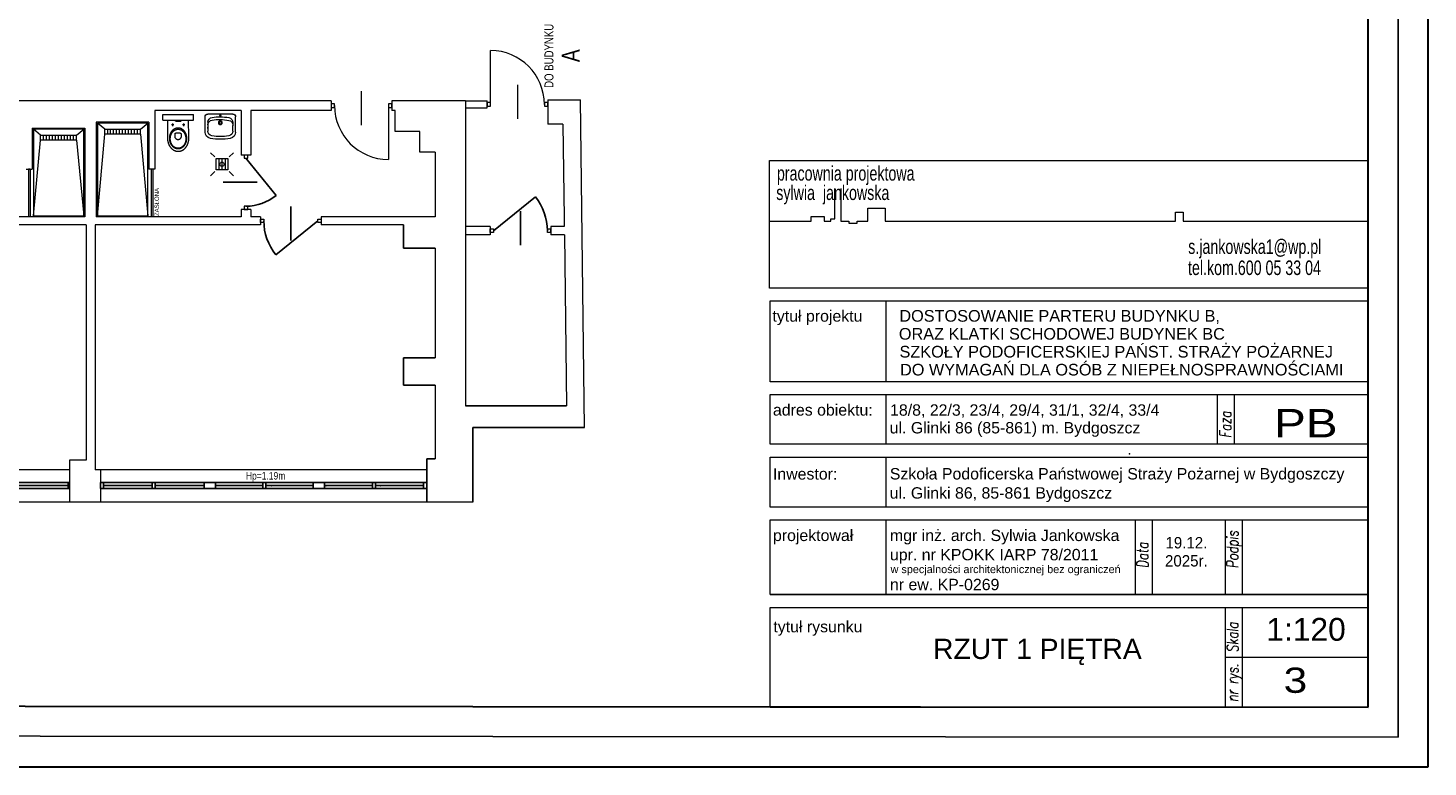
# Model space of a CAD drawing. Header units: millimetres. Extents: x 282377 to 1404227, y -783705 to 1038705.
# Tile 171 of 243: x 387328 to 389667, y 956 to 2190. Entities that reach past the tile are written whole.
import ezdxf
from ezdxf.enums import TextEntityAlignment as Align

# ---------------------------------------------------------------- set-up
doc = ezdxf.new("R2010")
doc.units = ezdxf.units.MM
for name, color, linetype, lineweight in [('!A_TABELKA 01', 7, 'Continuous', 18), ('BA_drz', 7, 'Continuous', 18), ('BA_KS_ist.', 34, 'Continuous', 13), ('BA_txs', 2, 'Continuous', 18), ('Cienka', 7, 'Continuous', 18), ('PG_WIDOKOWE_CIENKIE', 7, 'Continuous', 18), ('PG_WYPOSAŻENIE', 9, 'Continuous', 18), ('Przekrojowa', 60, 'Continuous', 18), ('WYPOSAŻENIE GARAŻU', 253, 'Continuous', 5)]:
    doc.layers.add(name, color=color, linetype=linetype, lineweight=lineweight)
doc.styles.add('Arial', font='arial.ttf')
doc.styles.add('BIKTC', font='bikromsw.shx', dxfattribs={"width": 0.8})
doc.styles.add('BIKTS', font='bikromsw.shx', dxfattribs={"width": 0.85})
doc.styles.add('BIKWYM', font='BIKROMSW.SHX', dxfattribs={"width": 0.8})
doc.styles.add('GENERATED_STYLE_1', font='arial.ttf')
doc.styles.add('TABELE', font='ROMANS', dxfattribs={"width": 0.85})

# ---------------------------------------------------------------- blocks, each defined once
blk = doc.blocks.new('A$Cd28b784c')
at = {"lineweight": 18}
h = blk.add_hatch(color=256, dxfattribs=at)
h.dxf.hatch_style = 1
h.paths.add_polyline_path([(18.5, 22.2), (18.4, 23), (18.1, 23.6), (17.8, 24.1), (17.3, 24.4), (16.9, 24.5), (16.9, 13.9), (17.3, 14), (17.8, 14.3), (18.1, 14.7), (18.4, 15.3), (18.5, 16.1)])
for p, q in [((16.9, 44.8), (6.9, 44.8)), ((6.9, -6.5), (6.9, 44.8)), ((16.9, -6.5), (16.9, 44.8)), ((16.9, -6.5), (6.9, -6.5))]:
    blk.add_line(p, q, dxfattribs=at)
at = {"lineweight": 13}
for p, q in [((44.6, 37.2), (16.9, 36.7)), ((17.3, 24.4), (16.9, 24.5)), ((17.8, 24.1), (17.3, 24.4)), ((18.1, 23.6), (17.8, 24.1)), ((18.4, 23), (18.1, 23.6)), ((26.8, 28.4), (22.3, 28.4)), ((23.8, 28.8), (23.7, 28.4)), ((23.7, 28.4), (23.8, 28)), ((24.1, 29.1), (23.8, 28.8)), ((23.8, 28), (24.1, 27.7)), ((24.5, 29.2), (24.1, 29.1)), ((24.1, 27.7), (24.5, 27.6)), ((24.5, 30.6), (24.5, 26.2)), ((24.9, 29.1), (24.5, 29.2)), ((24.5, 27.6), (24.9, 27.7)), ((25.2, 28.8), (24.9, 29.1)), ((24.9, 27.7), (25.2, 28)), ((25.3, 28.4), (25.2, 28.8)), ((25.2, 28), (25.3, 28.4)), ((30.1, 23.2), (30.2, 23.6)), ((30.2, 23.6), (30.4, 24)), ((30.4, 24), (30.6, 24.4)), ((30.6, 24.4), (30.8, 24.8)), ((30.8, 24.8), (31, 25.2)), ((31, 25.2), (31.3, 25.5)), ((31.3, 25.5), (31.5, 25.9)), ((31.5, 25.9), (31.8, 26.2)), ((31.8, 26.2), (32, 26.6)), ((32, 26.6), (32.3, 26.9)), ((32.3, 26.9), (32.6, 27.3)), ((32.6, 27.3), (32.9, 27.6)), ((32.7, 23.3), (32.8, 23.7)), ((32.8, 23.7), (33, 24.1)), ((32.9, 27.6), (33.3, 27.9)), ((33, 24.1), (33.2, 24.5)), ((33.2, 24.5), (33.5, 24.9)), ((33.3, 27.9), (33.6, 28.2)), ((33.5, 24.9), (33.7, 25.3)), ((33.6, 28.2), (33.9, 28.5)), ((33.7, 25.3), (34, 25.6)), ((33.9, 28.5), (34.3, 28.8)), ((34, 25.6), (34.2, 26)), ((34.2, 26), (34.5, 26.3)), ((34.3, 28.8), (34.6, 29.1)), ((34.5, 26.3), (34.8, 26.7)), ((34.6, 29.1), (35, 29.4)), ((34.8, 26.7), (35.1, 27)), ((35, 29.4), (35.4, 29.7)), ((35.1, 27), (35.4, 27.3)), ((35.4, 29.7), (35.8, 29.9)), ((35.4, 27.3), (35.8, 27.7)), ((35.8, 29.9), (36.2, 30.2)), ((35.8, 27.7), (36.1, 28)), ((36.1, 28), (36.5, 28.3)), ((36.2, 30.2), (36.6, 30.4)), ((36.5, 28.3), (36.8, 28.6)), ((36.6, 30.4), (37, 30.7)), ((36.8, 28.6), (37.2, 28.8)), ((37, 30.7), (37.5, 30.9)), ((37.2, 28.8), (37.6, 29.1)), ((37.5, 30.9), (37.9, 31.1)), ((37.6, 29.1), (38, 29.4)), ((37.9, 31.1), (38.3, 31.3)), ((38, 29.4), (38.4, 29.6)), ((38.3, 31.3), (38.8, 31.5)), ((38.3, 23.3), (38.6, 23.6)), ((38.4, 29.6), (38.8, 29.9)), ((38.6, 23.6), (39, 23.9)), ((38.8, 31.5), (39.3, 31.7)), ((38.8, 29.9), (39.2, 30.1)), ((39, 23.9), (39.4, 24.1)), ((39.2, 30.1), (39.7, 30.3)), ((39.3, 31.7), (39.7, 31.9)), ((39.4, 24.1), (39.8, 24.1)), ((39.7, 31.9), (40.2, 32)), ((39.7, 30.3), (40.1, 30.5)), ((39.8, 24.1), (40.2, 24.1)), ((40.1, 30.5), (40.6, 30.7)), ((40.2, 32), (40.7, 32.2)), ((40.2, 24.1), (44, 24.2)), ((40.6, 30.7), (41, 30.9)), ((40.7, 32.2), (41.2, 32.3)), ((41, 30.9), (41.5, 31.1)), ((41.2, 32.3), (41.7, 32.5)), ((41.5, 31.1), (42, 31.2)), ((41.7, 32.5), (42.2, 32.6)), ((42, 31.2), (42.5, 31.4)), ((42.2, 32.6), (42.7, 32.7)), ((42.5, 31.4), (43, 31.5)), ((42.7, 32.7), (43.2, 32.8)), ((43, 31.5), (43.5, 31.6)), ((43.2, 32.8), (43.7, 32.9)), ((43.5, 31.6), (44, 31.7)), ((43.7, 32.9), (44.3, 32.9)), ((44, 31.7), (44.5, 31.8)), ((44, 24.2), (44.6, 24.1)), ((44.3, 32.9), (44.8, 33)), ((44.5, 31.8), (45, 31.9)), ((45.2, 37.2), (44.6, 37.2)), ((44.6, 24.1), (45.1, 24)), ((44.8, 33), (45.3, 33)), ((45, 31.9), (45.5, 32)), ((45.1, 24), (45.6, 23.9)), ((45.8, 37.2), (45.2, 37.2)), ((45.3, 33), (45.9, 33.1)), ((45.5, 32), (46.1, 32)), ((45.6, 23.9), (46.1, 23.7)), ((46.4, 37.2), (45.8, 37.2)), ((45.9, 33.1), (46.4, 33.1)), ((46.1, 32), (46.6, 32.1)), ((46.1, 23.7), (46.5, 23.4)), ((47, 37.2), (46.4, 37.2)), ((46.4, 33.1), (47, 33.1)), ((46.5, 23.4), (46.9, 23.2)), ((46.6, 32.1), (47.2, 32.1)), ((47.6, 37.1), (47, 37.2)), ((47, 33.1), (47.5, 33.1)), ((47.2, 32.1), (47.7, 32.1)), ((47.5, 33.1), (48.1, 33.1)), ((48.2, 37.1), (47.6, 37.1)), ((47.7, 32.1), (47.7, 32.1)), ((47.7, 32.1), (48.2, 32.1)), ((48.1, 33.1), (48.6, 33)), ((48.7, 37), (48.2, 37.1)), ((48.2, 32.1), (48.8, 32.1)), ((48.6, 33), (49.1, 33)), ((49.3, 37), (48.7, 37)), ((48.8, 32.1), (49.3, 32)), ((49.1, 33), (49.7, 32.9)), ((49.9, 36.9), (49.3, 37)), ((49.3, 32), (49.9, 32)), ((49.7, 32.9), (50.2, 32.9)), ((50.4, 36.8), (49.9, 36.9)), ((49.9, 32), (50.4, 31.9)), ((50.2, 32.9), (50.7, 32.8)), ((50.9, 36.7), (50.4, 36.8)), ((50.4, 31.9), (50.9, 31.8)), ((50.7, 32.8), (51.2, 32.7)), ((51.5, 36.6), (50.9, 36.7)), ((50.9, 31.8), (51.4, 31.7)), ((51.2, 32.7), (51.7, 32.6)), ((51.4, 31.7), (51.9, 31.6)), ((52, 36.5), (51.5, 36.6)), ((51.7, 32.6), (52.2, 32.5)), ((51.9, 31.6), (52.4, 31.5)), ((52.5, 36.4), (52, 36.5)), ((52.2, 32.5), (52.7, 32.3)), ((52.4, 31.5), (52.9, 31.4)), ((53.1, 36.3), (52.5, 36.4)), ((52.7, 32.3), (53.2, 32.2)), ((52.9, 31.4), (53.4, 31.2)), ((53.6, 36.1), (53.1, 36.3)), ((53.2, 32.2), (53.7, 32)), ((53.4, 31.2), (53.9, 31.1)), ((54.1, 36), (53.6, 36.1)), ((53.7, 32), (54.2, 31.9)), ((53.9, 31.1), (54.4, 30.9)), ((54.6, 35.8), (54.1, 36)), ((54.2, 31.9), (54.7, 31.7)), ((54.4, 30.9), (54.8, 30.7)), ((55.1, 35.7), (54.6, 35.8)), ((54.7, 31.7), (55.1, 31.5)), ((54.8, 30.7), (55.3, 30.5)), ((55.5, 35.5), (55.1, 35.7)), ((55.1, 31.5), (55.6, 31.3)), ((55.3, 30.5), (55.7, 30.3)), ((56, 35.4), (55.5, 35.5)), ((55.6, 31.3), (56, 31.1)), ((55.7, 30.3), (56.2, 30.1)), ((56.5, 35.2), (56, 35.4)), ((56, 31.1), (56.5, 30.9)), ((56.2, 30.1), (56.6, 29.9)), ((56.9, 35), (56.5, 35.2)), ((56.5, 30.9), (56.9, 30.7)), ((56.6, 29.9), (57, 29.6)), ((57.4, 34.8), (56.9, 35)), ((56.9, 30.7), (57.3, 30.4)), ((57, 29.6), (57.4, 29.4)), ((57.3, 30.4), (57.7, 30.2)), ((57.8, 34.6), (57.4, 34.8)), ((57.4, 29.4), (57.8, 29.1)), ((57.7, 30.2), (58.1, 29.9)), ((58.3, 34.4), (57.8, 34.6)), ((57.8, 29.1), (58.2, 28.8)), ((58.1, 29.9), (58.5, 29.7)), ((58.2, 28.8), (58.6, 28.6)), ((58.7, 34.2), (58.3, 34.4)), ((58.5, 29.7), (58.9, 29.4)), ((58.6, 28.6), (58.9, 28.3)), ((59.1, 34), (58.7, 34.2)), ((58.9, 29.4), (59.3, 29.1)), ((58.9, 28.3), (59.3, 28)), ((59.5, 33.7), (59.1, 34)), ((59.3, 29.1), (59.6, 28.8)), ((59.3, 28), (59.6, 27.7)), ((59.9, 33.5), (59.5, 33.7)), ((59.6, 28.8), (60, 28.5)), ((59.6, 27.7), (60, 27.3)), ((60.3, 33.2), (59.9, 33.5)), ((60, 28.5), (60.3, 28.2)), ((60, 27.3), (60.3, 27)), ((60.7, 33), (60.3, 33.2)), ((60.3, 28.2), (60.7, 27.9)), ((60.3, 27), (60.6, 26.7)), ((60.6, 26.7), (60.9, 26.3)), ((61.1, 32.7), (60.7, 33)), ((60.7, 27.9), (61, 27.6)), ((60.9, 26.3), (61.2, 26)), ((61, 27.6), (61.3, 27.3)), ((61.5, 32.5), (61.1, 32.7)), ((61.2, 26), (61.4, 25.6)), ((61.3, 27.3), (61.6, 26.9)), ((61.4, 25.6), (61.7, 25.3)), ((61.8, 32.2), (61.5, 32.5)), ((61.6, 26.9), (61.9, 26.6)), ((61.7, 25.3), (61.9, 24.9)), ((62.2, 32), (61.8, 32.2)), ((61.9, 26.6), (62.1, 26.2)), ((61.9, 24.9), (62.2, 24.5)), ((62.1, 26.2), (62.4, 25.9)), ((62.5, 31.7), (62.2, 32)), ((62.2, 24.5), (62.4, 24.1)), ((62.4, 25.9), (62.7, 25.5)), ((62.4, 24.1), (62.6, 23.7)), ((62.9, 31.4), (62.5, 31.7)), ((62.6, 23.7), (62.7, 23.3)), ((62.7, 25.5), (62.9, 25.2)), ((63.2, 31.1), (62.9, 31.4)), ((62.9, 25.2), (63.1, 24.8)), ((63.1, 24.8), (63.3, 24.4)), ((63.5, 30.8), (63.2, 31.1)), ((63.3, 24.4), (63.5, 24)), ((63.8, 30.5), (63.5, 30.8)), ((63.5, 24), (63.7, 23.6)), ((63.7, 23.6), (63.8, 23.2)), ((64.1, 30.2), (63.8, 30.5)), ((64.4, 29.9), (64.1, 30.2)), ((64.7, 29.6), (64.4, 29.9)), ((65, 29.3), (64.7, 29.6)), ((65.2, 28.9), (65, 29.3)), ((65.5, 28.6), (65.2, 28.9)), ((65.7, 28.3), (65.5, 28.6)), ((66, 27.9), (65.7, 28.3)), ((66.2, 27.6), (66, 27.9)), ((66.4, 27.3), (66.2, 27.6)), ((66.6, 26.9), (66.4, 27.3)), ((66.8, 26.5), (66.6, 26.9)), ((67, 26.2), (66.8, 26.5)), ((67.2, 25.8), (67, 26.2)), ((67.4, 25.5), (67.2, 25.8)), ((67.5, 25.1), (67.4, 25.5)), ((67.7, 24.7), (67.5, 25.1)), ((67.8, 24.3), (67.7, 24.7)), ((67.9, 24), (67.8, 24.3)), ((68, 23.6), (67.9, 24)), ((68.2, 23.2), (68, 23.6)), ((17.3, 14), (16.9, 13.9)), ((16.9, 1.6), (44.6, 1.1)), ((17.8, 14.3), (17.3, 14)), ((18.1, 14.7), (17.8, 14.3)), ((18.4, 15.3), (18.1, 14.7)), ((18.5, 22.2), (18.4, 23)), ((18.5, 16.1), (18.4, 15.3)), ((18.5, 16.1), (18.5, 22.2)), ((26.8, 10), (22.3, 10)), ((23.8, 10.4), (23.7, 10)), ((23.7, 10), (23.8, 9.6)), ((24.1, 10.7), (23.8, 10.4)), ((23.8, 9.6), (24.1, 9.3)), ((24.5, 10.8), (24.1, 10.7)), ((24.1, 9.3), (24.5, 9.2)), ((24.5, 12.2), (24.5, 7.8)), ((24.9, 10.7), (24.5, 10.8)), ((24.5, 9.2), (24.9, 9.3)), ((25.2, 10.4), (24.9, 10.7)), ((24.9, 9.3), (25.2, 9.6)), ((25.3, 10), (25.2, 10.4)), ((25.2, 9.6), (25.3, 10)), ((29.3, 20.3), (29.4, 20.8)), ((29.3, 19.9), (29.3, 20.3)), ((29.3, 19.5), (29.3, 19.9)), ((29.3, 19), (29.3, 19.5)), ((29.3, 18.6), (29.3, 19)), ((29.3, 18.2), (29.3, 18.6)), ((29.3, 17.7), (29.3, 18.2)), ((29.4, 17.3), (29.3, 17.7)), ((29.4, 20.8), (29.5, 21.2)), ((29.5, 16.9), (29.4, 17.3)), ((29.5, 21.2), (29.6, 21.6)), ((29.6, 16.5), (29.5, 16.9)), ((29.6, 21.6), (29.7, 22)), ((29.7, 16.1), (29.6, 16.5)), ((29.7, 22), (29.8, 22.4)), ((29.8, 15.6), (29.7, 16.1)), ((29.8, 22.4), (29.9, 22.8)), ((29.9, 15.2), (29.8, 15.6)), ((29.9, 22.8), (30.1, 23.2)), ((30.1, 14.8), (29.9, 15.2)), ((30.2, 14.4), (30.1, 14.8)), ((30.4, 14.1), (30.2, 14.4)), ((30.6, 13.7), (30.4, 14.1)), ((30.8, 13.3), (30.6, 13.7)), ((31, 12.9), (30.8, 13.3)), ((31.3, 12.5), (31, 12.9)), ((31.5, 12.2), (31.3, 12.5)), ((31.8, 11.8), (31.5, 12.2)), ((31.8, 19.9), (31.9, 20.4)), ((31.8, 19.5), (31.8, 19.9)), ((31.8, 19), (31.8, 19.5)), ((31.8, 18.6), (31.8, 19)), ((31.8, 19), (31.8, 19)), ((31.8, 18.1), (31.8, 18.6)), ((31.9, 17.7), (31.8, 18.1)), ((32, 11.5), (31.8, 11.8)), ((31.9, 20.8), (32, 21.2)), ((31.9, 20.4), (31.9, 20.8)), ((31.9, 17.3), (31.9, 17.7)), ((32, 16.8), (31.9, 17.3)), ((32, 21.2), (32.1, 21.7)), ((32.1, 16.4), (32, 16.8)), ((32.3, 11.1), (32, 11.5)), ((32.1, 21.7), (32.2, 22.1)), ((32.2, 16), (32.1, 16.4)), ((32.2, 22.1), (32.4, 22.5)), ((32.4, 15.6), (32.2, 16)), ((32.6, 10.8), (32.3, 11.1)), ((32.4, 22.5), (32.5, 22.9)), ((32.5, 15.2), (32.4, 15.6)), ((32.5, 22.9), (32.7, 23.3)), ((32.7, 14.8), (32.5, 15.2)), ((32.9, 10.5), (32.6, 10.8)), ((32.8, 14.4), (32.7, 14.8)), ((33, 14), (32.8, 14.4)), ((33.3, 10.2), (32.9, 10.5)), ((33.2, 13.6), (33, 14)), ((33.5, 13.2), (33.2, 13.6)), ((33.6, 9.8), (33.3, 10.2)), ((33.7, 12.8), (33.5, 13.2)), ((33.9, 9.5), (33.6, 9.8)), ((34, 12.5), (33.7, 12.8)), ((34.3, 9.2), (33.9, 9.5)), ((34.2, 12.1), (34, 12.5)), ((34.5, 11.7), (34.2, 12.1)), ((34.6, 9), (34.3, 9.2)), ((34.8, 11.4), (34.5, 11.7)), ((35, 8.7), (34.6, 9)), ((35.1, 11.1), (34.8, 11.4)), ((35.4, 8.4), (35, 8.7)), ((35.4, 10.7), (35.1, 11.1)), ((35.8, 10.4), (35.4, 10.7)), ((35.8, 8.1), (35.4, 8.4)), ((36.1, 10.1), (35.8, 10.4)), ((36.2, 7.9), (35.8, 8.1)), ((36.5, 9.8), (36.1, 10.1)), ((36.6, 7.6), (36.2, 7.9)), ((36.8, 9.5), (36.5, 9.8)), ((37, 7.4), (36.6, 7.6)), ((37.2, 9.2), (36.8, 9.5)), ((37.5, 7.2), (37, 7.4)), ((37.6, 9), (37.2, 9.2)), ((37.9, 7), (37.5, 7.2)), ((38, 8.7), (37.6, 9)), ((38.3, 6.8), (37.9, 7)), ((38, 22), (38.1, 22.7)), ((38, 19.3), (38, 22)), ((38, 16), (38, 19.3)), ((38.1, 15.3), (38, 16)), ((38, 16), (38, 16)), ((38.4, 8.5), (38, 8.7)), ((38.1, 22.7), (38.3, 23.3)), ((38.3, 14.8), (38.1, 15.3)), ((38.6, 14.4), (38.3, 14.8)), ((38.8, 6.6), (38.3, 6.8)), ((38.8, 8.2), (38.4, 8.5)), ((39, 14.2), (38.6, 14.4)), ((39.2, 8), (38.8, 8.2)), ((39.3, 6.4), (38.8, 6.6)), ((39.4, 14), (39, 14.2)), ((39.7, 7.8), (39.2, 8)), ((39.7, 6.2), (39.3, 6.4)), ((39.8, 13.9), (39.4, 14)), ((40.1, 7.6), (39.7, 7.8)), ((40.2, 6), (39.7, 6.2)), ((40.2, 13.9), (39.8, 13.9)), ((40.6, 7.4), (40.1, 7.6)), ((44, 13.9), (40.2, 13.9)), ((40.7, 5.9), (40.2, 6)), ((41, 7.2), (40.6, 7.4)), ((41.2, 5.7), (40.7, 5.9)), ((41.5, 7), (41, 7.2)), ((41.7, 5.6), (41.2, 5.7)), ((42, 6.8), (41.5, 7)), ((42.2, 5.5), (41.7, 5.6)), ((42.5, 6.7), (42, 6.8)), ((42.7, 5.4), (42.2, 5.5)), ((43, 6.6), (42.5, 6.7)), ((43.2, 5.3), (42.7, 5.4)), ((43.5, 6.4), (43, 6.6)), ((43.7, 5.2), (43.2, 5.3)), ((44, 6.3), (43.5, 6.4)), ((44.3, 5.1), (43.7, 5.2)), ((44.5, 14), (44, 13.9)), ((44.5, 6.2), (44, 6.3)), ((44.8, 5.1), (44.3, 5.1)), ((45.1, 14.1), (44.5, 14)), ((45, 6.2), (44.5, 6.2)), ((44.6, 1.1), (45.2, 1.1)), ((45.3, 5), (44.8, 5.1)), ((45.5, 6.1), (45, 6.2)), ((45.6, 14.2), (45.1, 14.1)), ((45.2, 1.1), (45.8, 1.1)), ((45.9, 5), (45.3, 5)), ((46.1, 6), (45.5, 6.1)), ((46, 14.4), (45.6, 14.2)), ((45.8, 1.1), (46.4, 1.1)), ((46.4, 5), (45.9, 5)), ((46.5, 14.6), (46, 14.4)), ((46.6, 6), (46.1, 6)), ((47, 5), (46.4, 5)), ((46.4, 1.1), (47, 1.2)), ((46.9, 14.9), (46.5, 14.6)), ((47.2, 6), (46.6, 6)), ((46.9, 23.2), (47.4, 22.8)), ((47.3, 15.2), (46.9, 14.9)), ((47.5, 5), (47, 5)), ((47, 5), (47, 5)), ((47, 1.2), (47.6, 1.2)), ((47.7, 6), (47.2, 6)), ((47.7, 15.6), (47.3, 15.2)), ((47.4, 22.8), (47.7, 22.5)), ((48.1, 5), (47.5, 5)), ((47.6, 1.2), (48.1, 1.2)), ((47.7, 22.5), (48.1, 22.1)), ((48.1, 16), (47.7, 15.6)), ((48.2, 6), (47.7, 6)), ((47.7, 6), (47.7, 6)), ((48.1, 22.1), (48.4, 21.7)), ((48.4, 16.4), (48.1, 16)), ((48.6, 5), (48.1, 5)), ((48.1, 1.2), (48.7, 1.3)), ((48.8, 6), (48.2, 6)), ((48.4, 21.7), (48.7, 21.3)), ((48.7, 16.8), (48.4, 16.4)), ((49.1, 5.1), (48.6, 5)), ((48.7, 21.3), (48.9, 20.8)), ((48.9, 17.2), (48.7, 16.8)), ((48.7, 1.3), (49.3, 1.4)), ((49.3, 6), (48.8, 6)), ((48.9, 20.8), (49.1, 20.4)), ((49.1, 17.7), (48.9, 17.2)), ((49.1, 20.4), (49.2, 19.9)), ((49.2, 18.1), (49.1, 17.7)), ((49.7, 5.1), (49.1, 5.1)), ((49.2, 19.9), (49.3, 19.5)), ((49.3, 18.6), (49.2, 18.1)), ((49.3, 19.5), (49.3, 19)), ((49.3, 19), (49.3, 18.6)), ((49.9, 6.1), (49.3, 6)), ((49.3, 1.4), (49.8, 1.4)), ((50.2, 5.2), (49.7, 5.1)), ((49.8, 1.4), (50.4, 1.5)), ((50.4, 6.2), (49.9, 6.1)), ((50.7, 5.3), (50.2, 5.2)), ((50.9, 6.2), (50.4, 6.2)), ((50.4, 1.5), (50.9, 1.6)), ((51.2, 5.4), (50.7, 5.3)), ((51.4, 6.3), (50.9, 6.2)), ((50.9, 1.6), (51.4, 1.7)), ((51.7, 5.5), (51.2, 5.4)), ((51.9, 6.4), (51.4, 6.3)), ((51.4, 1.7), (52, 1.8)), ((52.2, 5.6), (51.7, 5.5)), ((52.4, 6.6), (51.9, 6.4)), ((52, 1.8), (52.5, 1.9)), ((52.7, 5.7), (52.2, 5.6)), ((52.9, 6.7), (52.4, 6.6)), ((52.5, 1.9), (53, 2.1)), ((53.2, 5.9), (52.7, 5.7)), ((53.4, 6.8), (52.9, 6.7)), ((53, 2.1), (53.5, 2.2)), ((53.7, 6), (53.2, 5.9)), ((53.9, 7), (53.4, 6.8)), ((53.5, 2.2), (54, 2.3)), ((54.2, 6.2), (53.7, 6)), ((54.4, 7.2), (53.9, 7)), ((54, 2.3), (54.5, 2.5)), ((54.7, 6.4), (54.2, 6.2)), ((54.8, 7.4), (54.4, 7.2)), ((54.5, 2.5), (55, 2.7)), ((55.1, 6.6), (54.7, 6.4)), ((55.3, 7.6), (54.8, 7.4)), ((55, 2.7), (55.5, 2.8)), ((55.6, 6.8), (55.1, 6.6)), ((55.7, 7.8), (55.3, 7.6)), ((55.5, 2.8), (55.9, 3)), ((56, 7), (55.6, 6.8)), ((56.2, 8), (55.7, 7.8)), ((55.9, 3), (56.4, 3.2)), ((56.5, 7.2), (56, 7)), ((56.6, 8.2), (56.2, 8)), ((56.4, 3.2), (56.8, 3.4)), ((56.9, 7.4), (56.5, 7.2)), ((57, 8.5), (56.6, 8.2)), ((56.8, 3.4), (57.3, 3.5)), ((57.3, 7.6), (56.9, 7.4)), ((57.4, 8.7), (57, 8.5)), ((57.7, 7.9), (57.3, 7.6)), ((57.3, 3.5), (57.7, 3.7)), ((57.8, 9), (57.4, 8.7)), ((58.1, 8.1), (57.7, 7.9)), ((57.7, 3.7), (58.2, 4)), ((58.2, 9.2), (57.8, 9)), ((58.5, 8.4), (58.1, 8.1)), ((58.6, 9.5), (58.2, 9.2)), ((58.2, 4), (58.6, 4.2)), ((58.9, 8.7), (58.5, 8.4)), ((58.9, 9.8), (58.6, 9.5)), ((58.6, 4.2), (59, 4.4)), ((59.3, 10.1), (58.9, 9.8)), ((59.3, 9), (58.9, 8.7)), ((59, 4.4), (59.4, 4.6)), ((59.6, 10.4), (59.3, 10.1)), ((59.6, 9.2), (59.3, 9)), ((59.4, 4.6), (59.8, 4.9)), ((60, 10.7), (59.6, 10.4)), ((60, 9.5), (59.6, 9.2)), ((59.8, 4.9), (60.2, 5.1)), ((60.3, 11.1), (60, 10.7)), ((60.3, 9.8), (60, 9.5)), ((60.2, 5.1), (60.6, 5.3)), ((60.6, 11.4), (60.3, 11.1)), ((60.7, 10.2), (60.3, 9.8)), ((60.9, 11.7), (60.6, 11.4)), ((60.6, 5.3), (61, 5.6)), ((61, 10.5), (60.7, 10.2)), ((61.2, 12.1), (60.9, 11.7)), ((61.3, 10.8), (61, 10.5)), ((61, 5.6), (61.3, 5.9)), ((61.4, 12.5), (61.2, 12.1)), ((61.6, 11.1), (61.3, 10.8)), ((61.3, 5.9), (61.7, 6.1)), ((61.7, 12.8), (61.4, 12.5)), ((61.9, 11.5), (61.6, 11.1)), ((61.9, 13.2), (61.7, 12.8)), ((61.7, 6.1), (62, 6.4)), ((62.2, 13.6), (61.9, 13.2)), ((62.1, 11.8), (61.9, 11.5)), ((62, 6.4), (62.4, 6.7)), ((62.4, 12.2), (62.1, 11.8)), ((62.4, 14), (62.2, 13.6)), ((62.6, 14.4), (62.4, 14)), ((62.7, 12.5), (62.4, 12.2)), ((62.4, 6.7), (62.7, 6.9)), ((62.7, 14.8), (62.6, 14.4)), ((62.7, 23.3), (62.9, 22.9)), ((62.9, 15.2), (62.7, 14.8)), ((62.9, 12.9), (62.7, 12.5)), ((62.7, 6.9), (63, 7.2)), ((62.9, 22.9), (63, 22.5)), ((63, 15.6), (62.9, 15.2)), ((63.1, 13.3), (62.9, 12.9)), ((63, 22.5), (63.2, 22.1)), ((63.2, 16), (63, 15.6)), ((63, 7.2), (63.4, 7.5)), ((63.3, 13.7), (63.1, 13.3)), ((63.2, 22.1), (63.3, 21.7)), ((63.3, 16.4), (63.2, 16)), ((63.3, 21.7), (63.4, 21.2)), ((63.4, 16.8), (63.3, 16.4)), ((63.5, 14.1), (63.3, 13.7)), ((63.4, 21.2), (63.5, 20.8)), ((63.5, 17.3), (63.4, 16.8)), ((63.4, 7.5), (63.7, 7.8)), ((63.5, 20.8), (63.5, 20.4)), ((63.5, 20.4), (63.6, 19.9)), ((63.6, 18.1), (63.5, 17.7)), ((63.5, 17.7), (63.5, 17.3)), ((63.7, 14.4), (63.5, 14.1)), ((63.6, 19.9), (63.6, 19.5)), ((63.6, 19.5), (63.6, 19)), ((63.6, 19), (63.6, 19)), ((63.6, 19), (63.6, 18.6)), ((63.6, 18.6), (63.6, 18.1)), ((63.8, 14.8), (63.7, 14.4)), ((63.7, 7.8), (64, 8.1)), ((63.8, 23.2), (64, 22.8)), ((64, 15.2), (63.8, 14.8)), ((64, 22.8), (64.1, 22.4)), ((64.1, 15.6), (64, 15.2)), ((64, 8.1), (64.3, 8.4)), ((64.1, 22.4), (64.3, 22)), ((64.3, 16.1), (64.1, 15.6)), ((64.3, 22), (64.4, 21.6)), ((64.4, 16.5), (64.3, 16.1)), ((64.3, 8.4), (64.5, 8.8)), ((64.4, 21.6), (64.4, 21.2)), ((64.4, 21.2), (64.5, 20.8)), ((64.5, 17.3), (64.4, 16.9)), ((64.4, 16.9), (64.4, 16.5)), ((64.5, 20.8), (64.6, 20.3)), ((64.6, 17.7), (64.5, 17.3)), ((64.5, 8.8), (64.8, 9.1)), ((64.6, 20.3), (64.6, 19.9)), ((64.6, 19.9), (64.6, 19.5)), ((64.6, 19.5), (64.7, 19)), ((64.7, 19), (64.6, 18.6)), ((64.6, 18.6), (64.6, 18.2)), ((64.6, 18.2), (64.6, 17.7)), ((64.7, 19), (64.7, 19)), ((64.8, 9.1), (65.1, 9.4)), ((65.1, 9.4), (65.3, 9.7)), ((65.3, 9.7), (65.6, 10.1)), ((65.6, 10.1), (65.8, 10.4)), ((65.8, 10.4), (66.1, 10.7)), ((66.1, 10.7), (66.3, 11.1)), ((66.3, 11.1), (66.5, 11.4)), ((66.5, 11.4), (66.7, 11.8)), ((66.7, 11.8), (66.9, 12.2)), ((66.9, 12.2), (67.1, 12.5)), ((67.1, 12.5), (67.2, 12.9)), ((67.2, 12.9), (67.4, 13.3)), ((67.4, 13.3), (67.5, 13.6)), ((67.5, 13.6), (67.7, 14)), ((67.7, 14), (67.8, 14.4)), ((67.8, 14.4), (67.9, 14.8)), ((67.9, 14.8), (68.1, 15.2)), ((68.1, 15.2), (68.2, 15.5)), ((68.2, 22.8), (68.2, 23.2)), ((68.3, 22.4), (68.2, 22.8)), ((68.2, 15.5), (68.3, 15.9)), ((68.4, 22), (68.3, 22.4)), ((68.3, 16.3), (68.4, 16.7)), ((68.3, 15.9), (68.3, 16.3)), ((68.5, 21.6), (68.4, 22)), ((68.4, 16.7), (68.5, 17.1)), ((68.5, 21.2), (68.5, 21.6)), ((68.6, 20.8), (68.5, 21.2)), ((68.5, 17.5), (68.6, 17.9)), ((68.5, 17.1), (68.5, 17.5)), ((68.6, 20.4), (68.6, 20.8)), ((68.6, 20), (68.6, 20.4)), ((68.6, 19.6), (68.6, 20)), ((68.6, 19.2), (68.6, 19.6)), ((68.6, 18.8), (68.6, 19.2)), ((68.6, 18.4), (68.6, 18.8)), ((68.6, 17.9), (68.6, 18.4))]:
    blk.add_line(p, q, dxfattribs=at)
blk = doc.blocks.new('A$Cf7835451')
at = {"layer": 'PG_WIDOKOWE_CIENKIE', "lineweight": 18}
for p, q in [((30, 50.9), (4.5, 50.9)), ((0, 4.5), (0, 46.4)), ((13.6, 46.3), (18.9, 46.4)), ((17.3, 46.2), (17.3, 46.3)), ((18.1, 46.3), (28.4, 46.5)), ((19.1, 46.3), (19.1, 46.4)), ((24.4, 46.4), (21.8, 46.4)), ((21.8, 46.4), (21.8, 46.4)), ((21.8, 46.4), (21.8, 46.4)), ((22.5, 46.4), (22.5, 46.4)), ((23.6, 46.4), (23.6, 46.4)), ((30, 0), (4.5, 0)), ((14.2, 4.5), (19.5, 4.5)), ((17.3, 4.5), (17.3, 4.6)), ((28.4, 4.5), (19.1, 4.5))]:
    blk.add_line(p, q, dxfattribs=at)
for centre, radius in [((2.3, 25.5), 1.36), ((14.5, 25.5), 3.18), ((14.5, 25.5), 2.27)]:
    blk.add_circle(centre, radius, dxfattribs=at)
for centre, radius, start, end in [((4.5, 46.4), 4.55, 90, 180), ((30, 40), 10.9, 10.2403, 90), ((92.8, 26.6), 88.2, 171.7206, 190.0289), ((13.7, 38.1), 8.18, 90.8747, 171.7206), ((97.4, 26.6), 88.2, 171.7206, 190.0289), ((18.2, 38.1), 8.18, 90.8747, 171.7206), ((28.4, 38.2), 8.18, 9.1541, 90), ((-50.5, 25.5), 88.2, 350.8459, 9.1541), ((-50.5, 25.5), 92.7, 349.7597, 10.2403), ((4.5, 4.5), 4.55, 180, 270), ((14.1, 12.6), 8.18, 190.0289, 270.8747), ((18.6, 12.7), 8.18, 190.0289, 264.7924), ((28.4, 12.7), 8.18, 270, 350.8459), ((30, 10.9), 10.9, 270, 349.7597)]:
    blk.add_arc(centre, radius, start, end, dxfattribs=at)
blk = doc.blocks.new('jamb')
blk.add_lwpolyline([(-0.5, -0.5), (-0.5, 0.5), (0.5, 0.5), (0.5, -0.5)], close=True)
blk = doc.blocks.new('A$C78652c8a')
at = {"extrusion": (0, 0, -1)}
blk.add_line((45, 24), (45, 80.5), dxfattribs=at)
at = {"color": 0, "extrusion": (0, 0, -1)}
blk.add_line((0, 56.6), (70, 0), dxfattribs=at)
blk.add_arc((0, 56.6), 90, 180, 218.9662, dxfattribs=at)
blk = doc.blocks.new('dr1h901')
at = {"color": 7}
blk.add_line((-0.5, 0), (-0.5, 1), dxfattribs=at)
blk.add_line((0, 0.362), (0, -0.266))
blk.add_arc((-0.5, 0), 1, 0, 90, dxfattribs=at)
blk = doc.blocks.new('A$C21bf213d')
at = {"layer": 'BA_KS_ist.', "color": 34}
for p, q in [((-375.2, 511.3), (-368, 504.2)), ((-365.5, 501.6), (-346.5, 501.6)), ((-365.5, 482.6), (-365.5, 501.6)), ((-361.1, 501.6), (-361.1, 482.6)), ((-356, 501.6), (-356, 482.6)), ((-350.9, 501.6), (-350.9, 482.6)), ((-346.5, 501.6), (-346.5, 482.6)), ((-343.9, 504.2), (-336.8, 511.3)), ((-375.2, 472.9), (-368, 480)), ((-346.5, 482.6), (-365.5, 482.6)), ((-336.8, 472.9), (-343.9, 480))]:
    blk.add_line(p, q, dxfattribs=at)
at = {"layer": 'BA_KS_ist.', "linetype": 'Continuous', "ltscale": 25}
blk.add_circle((-356, 492.1), 3.5, dxfattribs=at)
blk = doc.blocks.new('TABELKA')
at = {"layer": '!A_TABELKA 01', "linetype": 'Continuous'}
for p, q in [((6502408.45, 5885306.62), (6502454.71, 5885306.62)), ((6502408.45, 5885296.75), (6502408.45, 5885306.62)), ((6502454.71, 5885306.62), (6502454.71, 5885296.75)), ((6502413.51, 5885302.11), (6502413.51, 5885304.46)), ((6502413.97, 5885304.46), (6502413.97, 5885301.93)), ((6502416.05, 5885301.93), (6502416.05, 5885302.92)), ((6502416.05, 5885302.92), (6502417.4, 5885302.92)), ((6502417.4, 5885302.92), (6502417.4, 5885301.93)), ((6502439.84, 5885301.93), (6502439.84, 5885302.61)), ((6502439.84, 5885302.61), (6502440.45, 5885302.61)), ((6502440.45, 5885302.61), (6502440.45, 5885301.93)), ((6502408.43, 5885301.93), (6502411.66, 5885301.93)), ((6502411.66, 5885301.93), (6502411.66, 5885302.29)), ((6502411.66, 5885302.29), (6502412.67, 5885302.29)), ((6502412.67, 5885302.29), (6502412.67, 5885301.93)), ((6502412.67, 5885301.93), (6502413.18, 5885301.93)), ((6502413.18, 5885301.93), (6502413.18, 5885302.11)), ((6502413.18, 5885302.11), (6502413.51, 5885302.11)), ((6502413.97, 5885301.93), (6502414.59, 5885301.93)), ((6502414.59, 5885301.93), (6502414.59, 5885301.76)), ((6502414.59, 5885301.76), (6502415.22, 5885301.76)), ((6502415.22, 5885301.76), (6502415.22, 5885301.93)), ((6502415.22, 5885301.93), (6502416.05, 5885301.93)), ((6502417.4, 5885301.93), (6502439.84, 5885301.93)), ((6502440.45, 5885301.93), (6502454.71, 5885301.93)), ((6502454.71, 5885296.75), (6502408.45, 5885296.75)), ((6502408.49, 5885295.75), (6502454.75, 5885295.75)), ((6502408.49, 5885289.51), (6502408.49, 5885295.75)), ((6502417.46, 5885289.51), (6502417.46, 5885295.75)), ((6502454.75, 5885295.75), (6502454.75, 5885289.51)), ((6502454.75, 5885289.51), (6502408.49, 5885289.51)), ((6502454.75, 5885289.51), (6502408.49, 5885289.51)), ((6502408.49, 5885288.51), (6502454.75, 5885288.51)), ((6502408.49, 5885284.67), (6502408.49, 5885288.51)), ((6502417.46, 5885284.67), (6502417.46, 5885288.51)), ((6502443.09, 5885284.67), (6502443.09, 5885288.51)), ((6502444.41, 5885284.67), (6502444.41, 5885288.51)), ((6502454.75, 5885288.51), (6502454.75, 5885284.67)), ((6502454.75, 5885284.67), (6502408.49, 5885284.67)), ((6502408.49, 5885283.67), (6502454.75, 5885283.67)), ((6502408.49, 5885279.82), (6502408.49, 5885283.67)), ((6502417.46, 5885279.82), (6502417.46, 5885283.67)), ((6502454.75, 5885283.67), (6502454.75, 5885279.82)), ((6502454.75, 5885279.82), (6502408.49, 5885279.82)), ((6502408.49, 5885278.82), (6502454.75, 5885278.82)), ((6502408.49, 5885273.05), (6502408.49, 5885278.82)), ((6502417.46, 5885273.05), (6502417.46, 5885278.82)), ((6502436.75, 5885273.05), (6502436.75, 5885278.82)), ((6502438.06, 5885273.05), (6502438.06, 5885278.82)), ((6502443.71, 5885273.05), (6502443.71, 5885278.82)), ((6502445.03, 5885273.05), (6502445.03, 5885278.82)), ((6502454.75, 5885278.82), (6502454.75, 5885273.05)), ((6502454.75, 5885278.82), (6502454.75, 5885273.05)), ((6502454.75, 5885273.05), (6502408.49, 5885273.05)), ((6502408.49, 5885273.05), (6502454.75, 5885273.05)), ((6502454.75, 5885273.05), (6502408.49, 5885273.05)), ((6502408.49, 5885273.05), (6502454.75, 5885273.05)), ((6502454.75, 5885273.05), (6502408.49, 5885273.05)), ((6502408.49, 5885273.05), (6502454.75, 5885273.05)), ((6502408.49, 5885272.05), (6502454.75, 5885272.05)), ((6502408.49, 5885264.35), (6502408.49, 5885272.05)), ((6502443.71, 5885264.35), (6502443.71, 5885272.05)), ((6502445.03, 5885264.35), (6502445.03, 5885272.05)), ((6502454.75, 5885272.05), (6502454.75, 5885264.35)), ((6502443.71, 5885268.2), (6502454.75, 5885268.2)), ((6502408.49, 5885264.35), (6502454.75, 5885264.35))]:
    blk.add_line(p, q, dxfattribs=at)
at = {"color": 0}
blk.add_point((6502436.29, 5885283.92), dxfattribs=at)
at = {"layer": '!A_TABELKA 01', "linetype": 'Continuous', "style": 'Arial'}
for s, height, width, p in [('pracownia projektowa', 1.1257, 0.7, (6502414.34, 5885305.62)), ('sylwia  jankowska', 1.1257, 0.7, (6502413.34, 5885304.12)), ('s.jankowska1@wp.pl', 1.1257, 0.7, (6502445.98, 5885299.95)), ('tel.kom.600 05 33 04 ', 1.1257, 0.7, (6502446.11, 5885298.32)), ('PB', 2.199, 1.2, (6502449.93, 5885286.3)), ('19.12.', 0.879, 0.95, (6502440.69, 5885277.06)), ('2025r.', 0.879, 0.95, (6502440.69, 5885275.66))]:
    blk.add_text(s, height=height, dxfattribs=dict(at, width=width)).set_placement(p, align=Align.MIDDLE_CENTER)
for s, height, p in [('tytuł projektu', 0.8795, (6502408.67, 5885294.59)), ('adres obiektu:', 0.8795, (6502408.71, 5885287.33)), ('Inwestor:', 0.879, (6502408.71, 5885282.38)), ('projektował', 0.8795, (6502408.71, 5885277.63)), ('mgr inż. arch. Sylwia Jankowska', 0.8795, (6502417.76, 5885277.63)), ('upr. nr KPOKK IARP 78/2011', 0.8795, (6502417.76, 5885276.14)), ('w specjalności architektonicznej bez ograniczeń', 0.6, (6502417.81, 5885275.01)), ('nr ew. KP-0269', 0.8795, (6502417.76, 5885273.83))]:
    blk.add_text(s, height=height, dxfattribs=at).set_placement(p, align=Align.MIDDLE_LEFT)
for s, height, p in [('DOSTOSOWANIE PARTERU BUDYNKU B, ', 0.9, (6502418.49, 5885294.15)), ('ORAZ KLATKI SCHODOWEJ BUDYNEK BC ', 0.9, (6502418.45, 5885292.76)), ('SZKOŁY PODOFICERSKIEJ PAŃST. STRAŻY POŻARNEJ', 0.9, (6502418.5, 5885291.38)), ('DO WYMAGAŃ DLA OSÓB Z NIEPEŁNOSPRAWNOŚCIAMI ', 0.9, (6502418.54, 5885289.99)), ('18/8, 22/3, 23/4, 29/4, 31/1, 32/4, 33/4', 0.8795, (6502417.77, 5885286.88)), ('ul. Glinki 86 (85-861) m. Bydgoszcz', 0.8795, (6502417.74, 5885285.51)), ('Szkoła Podoficerska Państwowej Straży Pożarnej w Bydgoszczy', 0.8795, (6502417.75, 5885281.95)), ('ul. Glinki 86, 85-861 Bydgoszcz', 0.8795, (6502417.74, 5885280.47))]:
    blk.add_text(s, height=height, dxfattribs=at).set_placement(p)
at = {"layer": '!A_TABELKA 01', "linetype": 'Continuous', "style": 'TABELE', "oblique": 7, "width": 0.75}
for s, p in [('Faza', (6502443.72, 5885286.2)), ('Podpis', (6502444.26, 5885276.53)), ('Data', (6502437.3, 5885276.1)), ('Skala', (6502444.26, 5885269.75)), ('nr rys.', (6502444.26, 5885266.23))]:
    blk.add_text(s, height=0.879, rotation=90, dxfattribs=at).set_placement(p, align=Align.MIDDLE_CENTER)
at = {"layer": '!A_TABELKA 01', "linetype": 'Continuous', "attachment_point": 4, "style": 'GENERATED_STYLE_1'}
for s, insert, char_height in [('tytuł rysunku', (6502408.74, 5885270.44), 0.8795), ('1:120', (6502446.87, 5885270.35), 1.759)]:
    blk.add_mtext(s, dxfattribs=dict(at, insert=insert, char_height=char_height))

msp = doc.modelspace()

# ---------------------------------------------------------------- linework, layer by layer
at = {"lineweight": 20}
for p, q in [((387835, 2068.9), (387120, 2068.9)), ((387835, 2068.9), (387835, 2052.9)), ((388059.2, 2068.9), (387936, 2068.9)), ((387936, 2068.9), (387936, 2052.9)), ((388059.2, 2068.9), (388059.2, 1559.5)), ((388059.2, 2068.9), (388095.7, 2068.9)), ((388059.2, 2068.9), (388059.2, 2056.9)), ((388095.7, 2056.9), (388095.7, 2068.9)), ((388196.7, 2070.4), (388196.7, 2030.1)), ((388258.1, 1523.5), (388251.6, 2070.4)), ((387684.5, 2052.9), (387540.5, 2052.9)), ((387540.5, 2052.9), (387540.5, 1954.9)), ((387684.5, 2052.9), (387684.5, 1978.4)), ((387835, 2052.9), (387700.5, 2052.9)), ((387700.5, 2052.9), (387700.5, 1978.4)), ((387942, 2052.9), (387936, 2052.9)), ((387942, 2017.4), (387942, 2052.9)), ((388059.2, 2056.9), (388095.7, 2056.9)), ((387335.5, 2023.4), (387335.5, 1954.9)), ((387335.5, 2023.4), (387423.5, 2023.4)), ((387423.5, 2023.4), (387423.5, 1874.9)), ((387530.5, 2033.4), (387442.5, 2033.4)), ((387442.5, 2033.4), (387442.5, 1874.9)), ((387530.5, 2033.4), (387530.5, 1954.9)), ((387983, 2017.4), (387942, 2017.4)), ((387983, 1982.9), (387983, 2017.4)), ((388222.2, 2030.1), (388196.7, 2030.1)), ((388222.2, 2030.1), (388224.2, 1873.1)), ((387700.5, 1978.4), (387684.5, 1978.4)), ((388008.5, 1982.9), (387983, 1982.9)), ((388008.5, 1982.9), (388008.5, 1874.9)), ((387325.5, 1954.9), (387335.5, 1954.9)), ((387540.5, 1954.9), (387530.5, 1954.9)), ((387423.5, 1874.9), (387182, 1874.9)), ((387684.5, 1874.9), (387442.5, 1874.9)), ((387684.5, 1887.4), (387684.5, 1874.9)), ((387700.5, 1887.4), (387684.5, 1887.4)), ((387700.5, 1887.4), (387700.5, 1874.9)), ((387717, 1874.9), (387700.5, 1874.9)), ((387717, 1874.9), (387717, 1861.9)), ((388008.5, 1874.9), (387818, 1874.9)), ((387818, 1874.9), (387818, 1861.9)), ((388224.2, 1873.1), (388224.4, 1858.9)), ((387425.5, 1861.9), (387162.5, 1861.9)), ((387425.5, 1861.9), (387425.5, 1468.9)), ((387717, 1861.9), (387440.5, 1861.9)), ((387440.5, 1861.9), (387440.5, 1452.9)), ((387955.5, 1861.9), (387818, 1861.9)), ((388100.7, 1858.9), (388059.2, 1858.9)), ((388100.7, 1858.9), (388100.7, 1844.9)), ((388224.4, 1858.9), (388201.7, 1858.9)), ((388201.7, 1858.9), (388201.7, 1844.9)), ((388100.7, 1844.9), (388059.2, 1844.9)), ((388224.6, 1844.9), (388201.7, 1844.9)), ((388224.6, 1844.9), (388228.2, 1559.5)), ((388008.5, 1822.9), (388008.5, 1639.9)), ((388008.5, 1593.9), (388008.5, 1470.9)), ((387397.5, 1452.9), (386946.5, 1452.9)), ((387425.5, 1468.9), (387397.5, 1468.9)), ((387397.5, 1468.9), (387397.5, 1398.9)), ((387995, 1452.9), (387440.5, 1452.9)), ((387449.3, 1452.9), (387449.3, 1398.9)), ((388071.6, 1398.9), (385574.5, 1398.9))]:
    msp.add_line(p, q, dxfattribs=at)
at = {"color": 0, "extrusion": (0, 0, -1)}
msp.add_line((387692.5, 1972.9), (387742.8, 1910.7), dxfattribs=at)
for p, q in [((387329, 1954.9), (387332, 1954.9)), ((387955.5, 1861.9), (387955.5, 1822.9)), ((387955.5, 1822.9), (388008.5, 1822.9)), ((387955.5, 1639.9), (388008.5, 1639.9)), ((387955.5, 1639.9), (387955.5, 1593.9)), ((387955.5, 1593.9), (388008.5, 1593.9)), ((388228.2, 1559.5), (388059.2, 1559.5)), ((388258.1, 1523.5), (388071.6, 1523.5)), ((388071.6, 1523.5), (388071.6, 1398.9)), ((388008.5, 1470.9), (387995, 1470.9)), ((387995, 1398.9), (387995, 1470.9)), ((387397.5, 1431.4), (386946.5, 1431.4)), ((387395.5, 1431.4), (387395.5, 1421.4)), ((387397.5, 1431.4), (387397.5, 1421.4)), ((387624.5, 1431.4), (387449.3, 1431.4)), ((387449.3, 1431.4), (387449.3, 1421.4)), ((387454.3, 1431.4), (387454.3, 1421.4)), ((387536, 1431.4), (387536, 1421.4)), ((387541, 1431.4), (387541, 1421.4)), ((387622.8, 1431.4), (387622.8, 1421.4)), ((387994.3, 1431.4), (387624.5, 1431.4)), ((387641.8, 1431.4), (387641.8, 1421.4)), ((387720.8, 1431.4), (387720.8, 1421.4)), ((387725.8, 1431.4), (387725.8, 1421.4)), ((387804.8, 1431.4), (387804.8, 1421.4)), ((387823.8, 1431.4), (387823.8, 1421.4)), ((387904, 1431.4), (387904, 1421.4)), ((387909, 1431.4), (387909, 1421.4)), ((387989.3, 1431.4), (387989.3, 1421.4)), ((387397.5, 1421.4), (386946.5, 1421.4)), ((387395.5, 1426.4), (387308.5, 1426.4)), ((387624.5, 1421.4), (387449.3, 1421.4)), ((387536, 1426.4), (387454.3, 1426.4)), ((387622.8, 1426.4), (387541, 1426.4)), ((387994.3, 1421.4), (387624.5, 1421.4)), ((387720.8, 1426.4), (387641.8, 1426.4)), ((387804.8, 1426.4), (387725.8, 1426.4)), ((387904, 1426.4), (387823.8, 1426.4)), ((387989.3, 1426.4), (387909, 1426.4))]:
    msp.add_line(p, q)
at = {"extrusion": (0, 0, -1)}
msp.add_line((387711.2, 1932.9), (387654.7, 1932.9), dxfattribs=at)
at = {"linetype": 'Continuous', "lineweight": 25}
msp.add_lwpolyline([(389617.5, 1006.4), (389617.5, 4409.9), (385079.1, 4413.2), (385079.1, 1009.7)], close=True, dxfattribs=at)
msp.add_arc((387692.5, 1972.9), 80, 270, 308.9662)
for p in [(387395, 1426.4), (387395, 1426.4), (387395, 1426.4), (387395, 1426.4), (387622, 1426.4), (387622, 1426.4), (387622, 1426.4), (387622, 1426.4), (387735.7, 1426.4), (387735.7, 1426.4), (387735.7, 1426.4), (387735.7, 1426.4), (387826.4, 1426.4), (387826.4, 1426.4), (387826.4, 1426.4), (387826.4, 1426.4), (387917, 1426.4), (387917, 1426.4), (387917, 1426.4), (387917, 1426.4)]:
    msp.add_point(p)
at = {"layer": 'Cienka'}
msp.add_line((388196.7, 2070.4), (388251.6, 2070.4), dxfattribs=at)
at = {"layer": 'Defpoints', "color": 2, "linetype": 'Continuous', "lineweight": 30, "flags": 128}
for points in [[(389667.5, 956.4), (389667.5, 4459.9), (384779.8, 4459.9), (384779.8, 956.4)], [(389567.5, 1056.4), (389567.5, 4359.9), (385079.1, 4363.2), (385079.1, 1059.7)]]:
    msp.add_lwpolyline(points, close=True, dxfattribs=at)
at = {"layer": 'PG_WYPOSAŻENIE', "color": 251, "true_color": 0x636466}
for p, q in [((387349.5, 2011.4), (387337.5, 2021.4)), ((387409.5, 2011.4), (387421.5, 2021.4)), ((387456.5, 2021.4), (387444.5, 2031.4)), ((387444.5, 1876.9), (387456.5, 2013.4)), ((387456.5, 2021.4), (387516.5, 2021.4)), ((387456.5, 2013.4), (387456.5, 2021.4)), ((387516.5, 2013.4), (387456.5, 2013.4)), ((387461.5, 2013.4), (387461.5, 2021.4)), ((387466.5, 2013.4), (387466.5, 2021.4)), ((387471.5, 2013.4), (387471.5, 2021.4)), ((387476.5, 2013.4), (387476.5, 2021.4)), ((387481.5, 2013.4), (387481.5, 2021.4)), ((387486.5, 2013.4), (387486.5, 2021.4)), ((387491.5, 2013.4), (387491.5, 2021.4)), ((387496.5, 2013.4), (387496.5, 2021.4)), ((387501.5, 2013.4), (387501.5, 2021.4)), ((387506.5, 2013.4), (387506.5, 2021.4)), ((387511.5, 2013.4), (387511.5, 2021.4)), ((387516.5, 2021.4), (387528.5, 2031.4)), ((387516.5, 2013.4), (387516.5, 2021.4)), ((387516.5, 2013.4), (387528.5, 1876.9)), ((387337.5, 1876.9), (387349.5, 2003.4)), ((387349.5, 2011.4), (387409.5, 2011.4)), ((387349.5, 2003.4), (387349.5, 2011.4)), ((387409.5, 2003.4), (387349.5, 2003.4)), ((387354.5, 2003.4), (387354.5, 2011.4)), ((387359.5, 2003.4), (387359.5, 2011.4)), ((387364.5, 2003.4), (387364.5, 2011.4)), ((387369.5, 2003.4), (387369.5, 2011.4)), ((387374.5, 2003.4), (387374.5, 2011.4)), ((387379.5, 2003.4), (387379.5, 2011.4)), ((387384.5, 2003.4), (387384.5, 2011.4)), ((387389.5, 2003.4), (387389.5, 2011.4)), ((387394.5, 2003.4), (387394.5, 2011.4)), ((387399.5, 2003.4), (387399.5, 2011.4)), ((387404.5, 2003.4), (387404.5, 2011.4)), ((387409.5, 2003.4), (387409.5, 2011.4)), ((387409.5, 2003.4), (387421.5, 1876.9)), ((387329, 1954.9), (387329, 1874.9)), ((387332, 1954.9), (387332, 1874.9)), ((387534, 1954.9), (387534, 1874.9)), ((387537, 1954.9), (387537, 1874.9))]:
    msp.add_line(p, q, dxfattribs=at)
for points in [[(387337.5, 1876.9), (387421.5, 1876.9), (387421.5, 2021.4), (387337.5, 2021.4)], [(387444.5, 1876.9), (387528.5, 1876.9), (387528.5, 2031.4), (387444.5, 2031.4)]]:
    msp.add_lwpolyline(points, close=True, dxfattribs=at)

# ---------------------------------------------------------------- block references
at = {"layer": '!A_TABELKA 01', "lineweight": 70, "xscale": 21.6, "yscale": 21.6, "zscale": 21.6}
msp.add_blockref('TABELKA', (-140063455.1, -127120653.6), dxfattribs=at)
at = {"color": 5, "lineweight": 20, "xscale": -1, "rotation": 180}
msp.add_blockref('A$C78652c8a', (388106.2, 1908.5), dxfattribs=at)
at = {"color": 5, "lineweight": 20, "xscale": -1}
msp.add_blockref('A$C78652c8a', (387812.5, 1811.8), dxfattribs=at)
at = {"layer": 'BA_drz', "color": 18, "true_color": 0x000000}
for name, p, xscale, yscale, zscale in [('dr1h901', (388146.2, 2062.9), 90, 90, -90), ('jamb', (387837.8, 2060.9), -5.5, 5.999999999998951, 5.5), ('jamb', (387933.3, 2060.9), -5.5, 5.999999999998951, 5.5), ('jamb', (388098.5, 2062.9), -5.5, 5.999999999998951, 5.5), ('jamb', (388194, 2062.9), -5.5, 5.999999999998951, 5.5)]:
    msp.add_blockref(name, p, dxfattribs=dict(at, xscale=xscale, yscale=yscale, zscale=zscale))
at = {"layer": 'BA_drz', "color": 18, "true_color": 0x000000, "xscale": 90, "yscale": 90, "zscale": -90, "rotation": 180}
msp.add_blockref('dr1h901', (387885.5, 2060.9), dxfattribs=at)
at = {"layer": 'PG_WIDOKOWE_CIENKIE', "lineweight": 30, "rotation": 270}
msp.add_blockref('A$Cd28b784c', (387560.1, 2053.2), dxfattribs=at)
at = {"layer": 'PG_WIDOKOWE_CIENKIE', "lineweight": 30, "xscale": -1, "rotation": 89.99999999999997}
msp.add_blockref('A$Cf7835451', (387675.2, 2046.8), dxfattribs=at)
at = {"layer": 'Przekrojowa'}
msp.add_blockref('A$C21bf213d', (388008.5, 1470.9), dxfattribs=at)
at = {"layer": 'WYPOSAŻENIE GARAŻU', "color": 240, "true_color": 0xed1f24, "xscale": -5.5, "yscale": 5.999999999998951, "zscale": 5.5, "rotation": 89.99999999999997}
for p in [(387692.5, 1975.6), (387692.5, 1890.1)]:
    msp.add_blockref('jamb', p, dxfattribs=at)
at = {"layer": 'WYPOSAŻENIE GARAŻU', "color": 240, "true_color": 0xed1f24, "xscale": 5.5, "yscale": 5.999999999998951, "zscale": 5.5}
for p in [(387719.8, 1868.4), (387815.3, 1868.4), (388103.4, 1851.9), (388198.9, 1851.9)]:
    msp.add_blockref('jamb', p, dxfattribs=at)

# ---------------------------------------------------------------- texts
at = {"layer": '!A_TABELKA 01', "linetype": 'Continuous', "attachment_point": 4, "style": 'GENERATED_STYLE_1'}
for s, insert, char_height in [('RZUT 1 PIĘTRA', (388840.6, 1148.5), 33.771), ('{\\W1.2;3}', (389426.3, 1101), 42.21)]:
    msp.add_mtext(s, dxfattribs=dict(at, insert=insert, char_height=char_height))
at = {"layer": 'BA_txs', "color": 18, "true_color": 0x000000, "style": 'BIKTS', "width": 0.85}
msp.add_text('Hp=1.19m', height=12.5, dxfattribs=at).set_placement((387692.4, 1436.4))
at = {"layer": 'Cienka', "color": 7, "lineweight": 0, "attachment_point": 5, "rotation": 90, "style": 'BIKWYM'}
for s, insert, char_height in [('\\A1;DO BUDYNKU', (388198.9, 2144), 15), ('\\A1;A', (388235.1, 2144.2), 30)]:
    msp.add_mtext(s, dxfattribs=dict(at, insert=insert, char_height=char_height))
at = {"layer": 'PG_WYPOSAŻENIE', "color": 18, "true_color": 0x000000, "insert": (387539.8, 1876.5), "char_height": 7.5, "attachment_point": 1, "rotation": 90, "style": 'BIKTC'}
msp.add_mtext_dynamic_manual_height_columns('ZASŁONA', width=650.68, gutter_width=50, heights=[0], dxfattribs=at)

doc.saveas('drawing.dxf')
